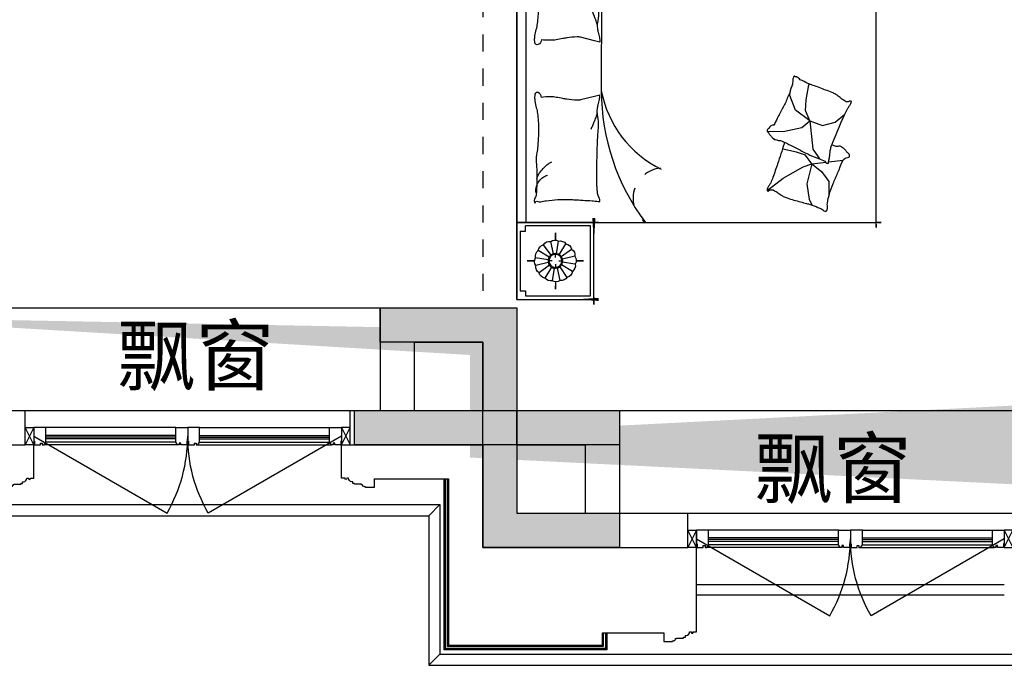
# Model space of a CAD drawing. Header units: millimetres. Extents: x 296296 to 297283, y 219875 to 220035.
# Tile 154 of 256: x 296889.62 to 296895.37, y 220007.46 to 220011.24. Entities that reach past the tile are written whole.
import ezdxf

# ---------------------------------------------------------------- set-up
doc = ezdxf.new("R2010")
doc.units = ezdxf.units.MM
for name, pattern in [('185洋房-中间套（报建版）-旧规$0$DASH', [0.35, 0.25, -0.1]), ('185洋房-中间套（报建版）-旧规$0$洋房户型$0$CONTINOUS', [0]), ('185洋房-中间套（报建版）-旧规$0$洋房户型$0$XU-140-SF-N1$0$DASH', [0.35, 0.25, -0.1])]:
    doc.linetypes.add(name, pattern=pattern)
doc.layers.add('面积-计容-住宅-1', color=1, linetype='Continuous', lineweight=0)
doc.styles.get("Standard").update_dxf_attribs({"font": 'arial.ttf'})

# ---------------------------------------------------------------- blocks, each defined once
blk = doc.blocks.new('wy53eu64i765i57i78i')
blk.add_hatch(color=253).paths.add_polyline_path([(986674.8542807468, 180258.4379158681), (986674.8542807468, 180058.4379158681), (985874.8542737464, 180058.4379158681), (985874.8543117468, 180658.4376923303), (985274.8551657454, 180658.4376923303), (985274.8551657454, 180858.4376923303), (986074.8543117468, 180858.4376993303), (986074.8543117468, 180258.4379158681)])
at = {"color": 253}
blk.add_lwpolyline([(986674.8542807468, 180258.4379158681), (986674.8542807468, 180058.4379158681), (985874.8542737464, 180058.4379158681), (985874.8543117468, 180658.4376923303), (985274.8551657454, 180658.4376923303), (985274.8551657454, 180858.4376923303), (986074.8543117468, 180858.4376993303), (986074.8543117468, 180258.4379158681), (986674.8542807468, 180258.4379158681)], close=True, dxfattribs=at)
blk = doc.blocks.new('sayea5yuteaytuytrauyt')
h = blk.add_hatch()
h.set_pattern_fill('钢筋混凝土', color=253, scale=100)
h.set_pattern_definition([(45, (0, 0), (-176.7766952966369, 176.7766952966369), []), (49.99999999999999, (0, 0), (717.2601826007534, -62.75213498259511), [75, -825]), (355, (0, 0), (-138.751333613, 752.1921337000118), [60, -660]), (100.4514, (59.77168, -5.22934), (578.5093817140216, 689.4395420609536), [63.74019000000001, -701.142112]), (46.1842, (0, 200), (1067.241048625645, -165.5190143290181), [112.5, -1237.5]), (96.63560000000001, (88.936745, 186.206693), (934.6627055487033, 974.1178709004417), [95.610288, -1051.713]), (351.1842, (0, 200), (934.6619451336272, 974.1186009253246), [90, -990]), (21, (100, 150), (596.9070521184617, -402.6188906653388), [75, -825]), (326.0000000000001, (100, 150), (243.3153319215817, 725.150045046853), [60, -660]), (71.4514, (149.742233, 116.448394), (840.22262858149, 322.5304967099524), [63.74019000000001, -701.142112]), (37.5, (0, 0), (12.15985531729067, 332.8938538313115), [0, -652, 0, -670, 0, -662.5]), (7.5, (0, 0), (263.0695374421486, 394.4117118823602), [0, -382, 0, -637, 0, -252.5]), (327.5, (-223, 0), (533.822436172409, -22.55487173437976), [0, -250, 0, -780, 0, -1035]), (317.5, (-323, 0), (583.1861693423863, 100.1049823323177), [0, -325, 0, -518, 0, -735])])
h.paths.add_polyline_path([(1007424.854593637, 89058.43775986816), (1007424.854593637, 87258.43856486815), (1007174.854593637, 87258.43856486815), (1007174.854593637, 89058.43775986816)])
h.paths.add_polyline_path([(1021574.855280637, 89058.43775986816), (1021574.855280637, 87258.43856486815), (1021324.855280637, 87258.43856486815), (1021324.855280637, 89058.43775986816)])
h.paths.add_polyline_path([(989374.8548266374, 89058.43775186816), (989374.8548266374, 87258.43815686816), (989124.8548266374, 87258.43815686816), (989124.8548266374, 89058.43775186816)])
h.paths.add_polyline_path([(1039624.855051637, 89058.43775186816), (1039624.855051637, 87258.43815686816), (1039374.855051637, 87258.43815686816), (1039374.855051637, 89058.43775186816)])
h.paths.add_polyline_path([(1014474.854936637, 87858.43815686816), (1014474.854936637, 84858.43816086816), (1014274.854936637, 84858.43816086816), (1014274.854936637, 87858.43815686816)])
h.paths.add_polyline_path([(1044574.854944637, 92958.43692786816), (1044574.854944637, 91158.43691286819), (1044374.854944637, 91158.43691286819), (1044374.854944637, 92758.43691286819), (1044074.854822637, 92758.43691286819), (1044074.854822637, 92958.43691286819)])
h.paths.add_polyline_path([(984374.8549336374, 92758.43691286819), (984374.8549336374, 91158.43691286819), (984174.8549336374, 91158.43691286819), (984174.8548116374, 92958.43691286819), (984674.8550556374, 92958.43691286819), (984674.8550556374, 92758.43691286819)])
h.paths.add_polyline_path([(1027974.850721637, 92758.43691286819), (1027974.850721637, 91258.40206186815), (1027774.850721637, 91258.40206186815), (1027774.850721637, 92958.43691286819), (1028324.850721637, 92958.43691286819), (1028324.850721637, 92758.43691286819)])
h.paths.add_polyline_path([(1000974.859155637, 92958.43691286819), (1000974.859155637, 91258.40206186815), (1000774.859155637, 91258.40206186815), (1000774.859155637, 92758.43691286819), (1000424.859155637, 92758.43691286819), (1000424.859155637, 92958.43691286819)])
h.paths.add_polyline_path([(1033174.859613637, 92958.43691286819), (1033174.859613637, 91258.40205786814), (1032974.859613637, 91258.40205786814), (1032974.859613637, 92758.43691286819), (1032624.859613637, 92758.43691286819), (1032624.859613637, 92958.43691286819)])
h.paths.add_polyline_path([(995774.8502636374, 92758.43691286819), (995774.8502636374, 91258.40205786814), (995574.8502636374, 91258.40205786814), (995574.8502636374, 92958.43691286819), (996124.8502636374, 92958.43691286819), (996124.8502636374, 92758.43691286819)])
h.paths.add_polyline_path([(1014874.854936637, 80258.43772586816), (1014874.854936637, 80058.43772586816), (1014274.854936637, 80058.43772586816), (1014274.854936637, 81858.43772586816), (1014474.854936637, 81858.43772586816), (1014474.854936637, 80258.43772586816)])
h.paths.add_polyline_path([(1046674.855165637, 92358.43775186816), (1046674.855165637, 90658.43777086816), (1046474.855165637, 90658.43777086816), (1046474.855165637, 92158.43775186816), (1046024.855051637, 92158.43775186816), (1046024.855051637, 92358.43775186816)])
h.paths.add_polyline_path([(982274.8547116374, 92158.43775186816), (982274.8547116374, 90658.43777086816), (982074.8547116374, 90658.43777086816), (982074.8547116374, 92358.43775186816), (982724.8548266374, 92358.43775186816), (982724.8548266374, 92158.43775186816)])
h.paths.add_polyline_path([(1042874.855566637, 80058.43772586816), (1042874.855604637, 79458.43791586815), (1042074.855596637, 79458.43791586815), (1042074.855596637, 79658.43791586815), (1042674.855566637, 79658.43791586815), (1042674.855528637, 80258.43772586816), (1043624.855539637, 80258.43772586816), (1043624.855539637, 80058.43772586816)])
h.paths.add_polyline_path([(1010674.855341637, 80058.43772586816), (1010674.855379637, 79458.43791586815), (1009874.855367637, 79458.43791586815), (1009874.855367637, 79658.43791586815), (1010474.855341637, 79658.43791586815), (1010474.855303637, 80258.43772586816), (1011424.855310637, 80258.43772586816), (1011424.855310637, 80058.43772586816)])
h.paths.add_polyline_path([(1018874.854505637, 79658.43791586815), (1018874.854505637, 79458.43791586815), (1018074.854498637, 79458.43791586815), (1018074.854536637, 80058.43772586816), (1017324.854563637, 80058.43772586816), (1017324.854563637, 80258.43772586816), (1018274.854536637, 80258.43773286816), (1018274.854536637, 79658.43791586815)])
h.paths.add_polyline_path([(986674.8542806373, 79658.43791586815), (986674.8542806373, 79458.43791586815), (985874.8542736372, 79458.43791586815), (985874.8543116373, 80058.43772586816), (985124.8543376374, 80058.43772586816), (985124.8543376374, 80258.43772586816), (986074.8543116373, 80258.43773286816), (986074.8543116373, 79658.43791586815)])
h.paths.add_polyline_path([(1016574.855280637, 92758.43691286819), (1016574.855280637, 91158.43691286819), (1016374.855280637, 91158.43691286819), (1016374.855280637, 92158.43775186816), (1016074.855051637, 92158.43775186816), (1016074.855051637, 92358.43775186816), (1016374.855280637, 92358.43775186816), (1016374.855280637, 92958.43691286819), (1016874.855280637, 92958.43691286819), (1016874.855280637, 92758.43691286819)])
h.paths.add_polyline_path([(1012374.854593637, 92158.43775186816), (1012374.854593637, 91158.43691286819), (1012174.854593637, 91158.43691286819), (1012174.854593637, 92758.43691286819), (1011874.854593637, 92758.43691286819), (1011874.854593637, 92958.43691286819), (1012374.854593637, 92958.43691286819), (1012374.854593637, 92358.43775186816), (1012674.854826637, 92358.43775186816), (1012674.854826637, 92158.43775186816)])
h.paths.add_polyline_path([(1031699.854631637, 87258.43614286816), (1031699.854631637, 86658.43778686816), (1029249.854215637, 86658.43778686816), (1029249.854215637, 87258.43614286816), (1029449.854215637, 87258.43614286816), (1029449.854215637, 86858.43778286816), (1031499.854631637, 86858.43778286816), (1031499.854631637, 87258.43614286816)])
h.paths.add_polyline_path([(999499.8556616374, 87258.43614286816), (999499.8556616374, 86658.43778686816), (997049.8552426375, 86658.43778686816), (997049.8552426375, 87258.43614286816), (997249.8552426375, 87258.43614286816), (997249.8552426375, 86858.43778286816), (999299.8556616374, 86858.43778286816), (999299.8556616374, 87258.43614286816)])
h.paths.add_polyline_path([(1029449.854215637, 89158.43772886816), (1029449.854215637, 88743.43829786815), (1029249.854215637, 88743.43829786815), (1029249.854215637, 89358.43772886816), (1031699.854631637, 89358.43772886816), (1031699.854631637, 88743.43913286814), (1031499.854631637, 88743.43913286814), (1031499.854631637, 89158.43772886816)])
h.paths.add_polyline_path([(999499.8556616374, 89358.43772886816), (999499.8556616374, 88743.43829786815), (999299.8556616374, 88743.43829786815), (999299.8556616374, 89158.43772886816), (997249.8552426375, 89158.43772886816), (997249.8552426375, 88743.43913286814), (997049.8552426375, 88743.43913286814), (997049.8552426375, 89358.43772886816)])
h.paths.add_polyline_path([(1026174.845110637, 92958.43691286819), (1026174.845110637, 90058.43717586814), (1025974.845110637, 90058.43717586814), (1025974.845110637, 92758.43691286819), (1025574.850809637, 92758.43691286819), (1025574.850809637, 92958.43691286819)])
h.paths.add_polyline_path([(1002774.864763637, 92758.43691286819), (1002774.864763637, 90058.43717586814), (1002574.864763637, 90058.43717586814), (1002574.864763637, 92958.43691286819), (1003174.859068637, 92958.43691286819), (1003174.859068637, 92758.43691286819)])
h.paths.add_polyline_path([(993974.8547306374, 92958.43691686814), (993974.8547306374, 90058.44779286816), (993774.8547306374, 90058.44779286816), (993774.8547306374, 92758.43691286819), (993374.8515306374, 92758.43691286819), (993374.8515306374, 92958.43691286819)])
h.paths.add_polyline_path([(1034974.855142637, 92758.43691286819), (1034974.855142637, 90058.44779286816), (1034774.855142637, 90058.44779286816), (1034774.855142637, 92958.43691686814), (1035374.858343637, 92958.43691286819), (1035374.858343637, 92758.43691286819)])
h.paths.add_polyline_path([(1046674.855165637, 83408.43776386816), (1046674.855165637, 80058.43772586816), (1046074.855165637, 80058.43772586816), (1046074.855165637, 80258.43772586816), (1046474.855165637, 80258.43772586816), (1046474.855165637, 83408.43776386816)])
h.paths.add_polyline_path([(982674.8547116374, 80258.43772586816), (982674.8547116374, 80058.43772586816), (982074.8547116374, 80058.43772586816), (982074.8547116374, 83408.43776386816), (982274.8547116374, 83408.43776386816), (982274.8547116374, 80258.43772586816)])
h.paths.add_polyline_path([(1001674.854280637, 89358.43772886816), (1001674.854280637, 86658.43778686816), (1001474.854280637, 86658.43778686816), (1001474.854280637, 89158.43772886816), (1000774.859155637, 89158.43772886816), (1000774.859155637, 89358.43772886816)])
h.paths.add_polyline_path([(1027274.855596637, 89158.43772886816), (1027274.855596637, 86658.43778686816), (1027074.855596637, 86658.43778686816), (1027074.855596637, 89358.43772886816), (1027974.850721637, 89358.43772886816), (1027974.850721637, 89158.43772886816)])
h.paths.add_polyline_path([(995074.8548266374, 89158.43772886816), (995074.8548266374, 86658.43778686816), (994874.8548266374, 86658.43778686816), (994874.8548266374, 89358.43772886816), (995774.8502636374, 89358.43772886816), (995774.8502636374, 89158.43772886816)])
h.paths.add_polyline_path([(1033874.855051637, 89358.43772886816), (1033874.855051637, 86658.43778686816), (1033674.855051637, 86658.43778686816), (1033674.855051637, 89158.43772886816), (1032974.859613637, 89158.43772886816), (1032974.859613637, 89358.43772886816)])
h.paths.add_polyline_path([(989374.8548266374, 92958.43691286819), (989374.8548266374, 92158.43691286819), (988974.8548266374, 92158.43691286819), (988974.8548266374, 92958.43691286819)])
h.paths.add_polyline_path([(1007574.854593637, 92958.43691286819), (1007574.854593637, 92158.43691286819), (1007174.854593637, 92158.43691286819), (1007174.854593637, 92958.43691286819)])
h.paths.add_polyline_path([(995074.8548266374, 79658.43738986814), (995074.8548266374, 79258.43738986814), (994374.8548266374, 79258.43738986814), (994374.8548266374, 79658.43738986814)])
h.paths.add_polyline_path([(1002174.854280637, 79658.43738986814), (1002174.854280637, 79258.43738986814), (1001474.854280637, 79258.43738986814), (1001474.854280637, 79658.43738986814)])
h.paths.add_polyline_path([(1027274.855596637, 79658.43738986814), (1027274.855596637, 79258.43738986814), (1026574.855596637, 79258.43738986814), (1026574.855596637, 79658.43738986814)])
h.paths.add_polyline_path([(1034374.855051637, 79658.43738986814), (1034374.855051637, 79258.43738986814), (1033674.855051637, 79258.43738986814), (1033674.855051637, 79658.43738986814)])
h.paths.add_polyline_path([(1039774.855051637, 92958.43691286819), (1039774.855051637, 92158.43691286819), (1039374.855051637, 92158.43691286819), (1039374.855051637, 92958.43691286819)])
h.paths.add_polyline_path([(1021574.855280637, 92958.43691286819), (1021574.855280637, 92158.43691286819), (1021174.855280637, 92158.43691286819), (1021174.855280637, 92958.43691286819)])
at = {"color": 253}
blk.add_lwpolyline([(1018874.854505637, 79658.43791586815), (1018874.854505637, 79458.43791586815), (1018074.854498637, 79458.43791586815), (1018074.854536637, 80058.43772586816), (1017324.854563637, 80058.43772586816), (1017324.854563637, 80258.43772586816), (1018274.854536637, 80258.43773286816), (1018274.854536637, 79658.43791586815), (1018874.854505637, 79658.43791586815)], close=True, dxfattribs=at)
blk = doc.blocks.new('4uyh5uj6kj67j75rykjtuk7tsik76ykj')
at = {"color": 253}
for p in [(840936.4123806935, 422412.5236090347), (844662.5614679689, 421752.7560701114)]:
    blk.add_text('飘窗', height=337.5886524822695, dxfattribs=at).set_placement(p)
blk = doc.blocks.new('185洋房-中间套（报建版）-旧规$0$洋房户型$0$11A$C643C1FD2')
at = {"color": 253}
for points in [[(28.00162752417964, 342.6770962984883, -0.2633679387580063), (0.0515171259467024, 361.4657623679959, -0.494818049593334), (9.22300753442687, 380.2089987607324, -0.049224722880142), (26.89366485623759, 381.9528907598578, -0.0368308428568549), (50.53589313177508, 380.2089987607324, -0.0318926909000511), (88.513958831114, 372.0737317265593, 0.0357819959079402), (122.4282498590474, 365.0841070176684, 0.0329412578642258), (212.0899194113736, 359.1705537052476, 0.0265644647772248), (323.3170857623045, 365.0841070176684, 0.0179054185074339), (360.8313586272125, 370.4487565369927, -0.0333974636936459), (381.0393698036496, 372.7026747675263, -0.0320396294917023), (418.1219118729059, 371.9701745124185, 0.018441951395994), (482.4437609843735, 368.9494421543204, 0.0108372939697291), (547.20722402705, 369.7023622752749, 0.0146238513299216), (595.1154809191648, 372.7026747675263, 0.1112493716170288), (617.6622878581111, 380.009099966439, -0.1537083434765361), (634.5505437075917, 383.9622313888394, -0.0764444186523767), (641.9869964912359, 382.2391803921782, -0.215512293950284), (643.9398537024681, 380.2089987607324, -0.5858582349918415), (641.2773915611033, 377.1638927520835, 0.3634893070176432), (636.428366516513, 374.5792910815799, 0.1917162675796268), (636.3710470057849, 363.0441536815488, -0.1296753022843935), (638.3061893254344, 346.4303289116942, -0.0173502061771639), (635.3064320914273, 329.6262630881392, 0.0193256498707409), (632.6727208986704, 314.5282753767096, 0.0188175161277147), (626.0583722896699, 246.1461785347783, 0.0218280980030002), (625.1612337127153, 186.9199199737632, 0.0062041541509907), (626.5468691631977, 153.0692459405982, 0.0019630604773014), (632.6727208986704, 46.17539165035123, 0.0283408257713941), (636.9498540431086, 10.04676229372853, -0.1170135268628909), (636.428366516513, 1.137023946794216, -0.3660599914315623), (634.9992988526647, 0.2057491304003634, -0.0397304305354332), (621.4055880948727, 3.013640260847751, -0.0483088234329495), (607.6671159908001, 8.49546699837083, 0.0629807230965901), (596.9933037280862, 12.39658056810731, 0.0405796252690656), (573.5959727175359, 15.7771522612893, 0.0143450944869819), (506.85604535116, 18.02642949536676, 0.0054844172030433), (381.4113608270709, 17.27782013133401, 0.0071527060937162), (285.2684470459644, 14.27319686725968, 0.0087615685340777), (242.7241944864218, 11.586396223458, -0.0081531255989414), (197.0090114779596, 8.643489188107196, -0.062510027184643), (139.879690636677, 13.04411358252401, 0.078669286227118), (94.29284231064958, 15.08410701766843, 0.0478250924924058), (71.93141105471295, 10.36764307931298, -0.0344939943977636), (41.1465831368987, 3.013640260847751, -0.0235713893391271), (15.81139786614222, -8.1299222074e-06, -0.5102284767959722), (14.85667191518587, 1.137023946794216), (22.36815910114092, 31.16260241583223), (43.02460189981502, 113.7327313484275, 0.0730409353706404), (44.97563112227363, 133.3135636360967, 0.0233051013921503), (39.26876032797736, 194.4262439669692, 0.0182988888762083), (35.19884174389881, 217.2706755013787, -0.0109698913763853), (27.85368260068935, 255.2657693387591, -0.0422811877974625), (24.94686314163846, 289.579173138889, -0.0272005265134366), (27.85368260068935, 342.9727865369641)], [(501.8616993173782, 368.8804882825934, 0.0278421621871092), (478.0799251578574, 358.2673156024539, 0.0486850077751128), (465.5431597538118, 350.1835615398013, 0.0236664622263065), (437.6198862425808, 325.8245057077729, 0.0312234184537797), (418.5966097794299, 305.1453350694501, 0.0468009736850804), (413.4886008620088, 297.4792006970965, 0.023190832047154), (405.4516541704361, 280.7496055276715)], [(583.8483481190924, 374.5792910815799, 0.0881531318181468), (549.3185234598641, 371.0355364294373, 0.0881531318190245), (518.1231781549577, 355.8132692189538, 0.0775471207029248), (496.4769416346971, 334.2011149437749, 0.077547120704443), (482.4437609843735, 307.0218101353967)], [(118.3913605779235, 15.79728258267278, 0.0097294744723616), (145.6801728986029, 24.82911724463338, 0.009729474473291), (172.5969230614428, 34.91583502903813, 0.0079705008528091), (194.3418602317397, 43.95450188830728, 0.0079705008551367), (215.7876314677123, 53.68171564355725)]]:
    blk.add_lwpolyline(points, format="xyb", dxfattribs=at)
blk = doc.blocks.new('185洋房-中间套（报建版）-旧规$0$洋房户型$0$11A$C5A527934')
at = {"color": 253}
for p, q in [((122.7863028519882, 492.3297854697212), (194.0422210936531, 398.7701386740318)), ((469.082148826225, 493.1734273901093), (467.2889541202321, 399.6312042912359)), ((194.0422210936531, 398.7701386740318), (261.6452530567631, 281.4336128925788)), ((347.0384173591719, 320.5457457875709), (364.8287260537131, 400.5479455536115)), ((467.2889541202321, 399.6312042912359), (490.5114477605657, 289.7861020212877)), ((592.6898554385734, 326.9167924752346), (677.8384109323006, 360.9532905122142)), ((677.8384109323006, 360.9532905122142), (699.5126560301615, 357.8590980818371)), ((329.248285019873, 268.9888375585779), (347.0384173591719, 320.5457457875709)), ((490.5114477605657, 289.7861020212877), (530.7634408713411, 243.3727071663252)), ((530.7634408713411, 243.3727071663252), (592.6898554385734, 326.9167924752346)), ((69.51041293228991, 247.6549006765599), (37.09750266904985, 229.6184736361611)), ((162.0198065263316, 260.0996760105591), (69.51041293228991, 247.6549006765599)), ((277.656460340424, 231.6545115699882), (162.0198065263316, 260.0996760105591)), ((277.656460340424, 231.6545115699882), (233.1808649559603, 174.7640555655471)), ((261.6452530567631, 281.4336128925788), (277.656460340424, 231.6545115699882)), ((277.656460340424, 231.6545115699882), (329.248285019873, 268.9888375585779)), ((277.656460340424, 231.6545115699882), (288.2512753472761, 146.9533973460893)), ((530.7634408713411, 243.3727071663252), (363.562474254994, 226.3543945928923)), ((530.7634408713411, 243.3727071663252), (502.8965543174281, 169.1111991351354)), ((530.7634408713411, 243.3727071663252), (591.1416068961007, 268.1265008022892)), ((591.1416068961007, 268.1265008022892), (653.0678451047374, 265.0323083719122)), ((653.0678451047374, 265.0323083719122), (741.3128976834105, 249.5610920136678)), ((741.3128976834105, 249.5610920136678), (744.2826452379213, 243.7632998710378)), ((233.1808649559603, 174.7640555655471), (174.4729873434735, 132.0963089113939)), ((318.6659118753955, 193.8651198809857), (307.8287011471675, 186.1295117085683)), ((363.562474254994, 226.3543945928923), (318.6659118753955, 193.8651198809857)), ((174.4729873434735, 132.0963089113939), (90.85874809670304, 132.0963089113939)), ((289.9070901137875, 133.7158508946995), (300.5571840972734, 48.57280439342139)), ((502.8965543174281, 169.1111991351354), (521.4744786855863, 94.8498182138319)), ((521.4744786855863, 94.8498182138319), (569.7114051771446, 38.53747242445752))]:
    blk.add_line(p, q, dxfattribs=at)
blk.add_lwpolyline([(405.0356356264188, 391.5003112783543, -0.0256263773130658), (394.5934741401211, 394.0405346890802, -0.0108003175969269), (278.209239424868, 431.5106167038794, -0.0045599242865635), (199.4338971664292, 459.5707737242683, -0.0112502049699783), (167.8769151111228, 471.9491266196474, -0.0693939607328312), (150.9364112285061, 481.9861399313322, 0.0797562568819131), (135.9971100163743, 490.4264496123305, 0.1063994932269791), (122.7863028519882, 492.3297854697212, 0.3286420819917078), (119.1773717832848, 489.2655320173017, 0.2995467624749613), (121.3153486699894, 483.4137400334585, -0.1899166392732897), (126.2542959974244, 475.4833428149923, -0.0335175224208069), (127.3176843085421, 466.2475801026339, -0.0756271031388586), (126.8906863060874, 462.1304654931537, -0.0534886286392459), (124.2209201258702, 455.063051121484, -0.0178378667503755), (113.3135905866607, 435.2732662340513, -0.0383935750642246), (97.84424402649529, 413.4275901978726, 0.0595290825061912), (88.45066338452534, 398.9000875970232, 0.0359425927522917), (78.95537845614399, 375.3470172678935, 0.011245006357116), (55.85925023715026, 297.6302435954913, 0.0062027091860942), (46.61283075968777, 262.009805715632, -0.010783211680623), (41.10622010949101, 241.5682398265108, -0.0194848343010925), (37.09750266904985, 229.6184736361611, -0.0050616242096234), (19.43351800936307, 184.4461909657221, -0.1013919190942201), (4.367418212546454, 161.6979340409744, 0.2237680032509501), (2.24386440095e-05, 149.6127858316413, 0.2555795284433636), (2.805489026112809, 145.4583129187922, 0.0815627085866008), (16.92475666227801, 140.8788286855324, 0.0718052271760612), (32.32184490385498, 140.7632261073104, -0.0699853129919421), (48.11559286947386, 140.7018463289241, -0.0354599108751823), (101.6783004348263, 129.0320565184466, -0.0294323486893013), (163.8247328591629, 106.7504570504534, -0.0015539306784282), (193.8273851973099, 93.84524431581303, 0.0015200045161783), (224.4987916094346, 80.64991030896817, 0.004735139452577), (256.237719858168, 67.46336765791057, -0.0038204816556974), (295.604757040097, 51.19196171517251, -0.2960011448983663), (315.3198151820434, 22.10359100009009, 0.6497743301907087), (334.6137799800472, 13.98520612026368, 0.0231899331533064), (338.6621444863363, 18.15789371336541, -0.0288000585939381), (341.960333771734, 21.48196777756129, -0.0057266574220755), (347.8876233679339, 26.68343014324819, 0.0043580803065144), (355.6948428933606, 33.49688085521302, 0.0275279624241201), (370.9950301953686, 48.67188713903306, 0.0462141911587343), (378.6929041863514, 58.96571177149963, 0.194121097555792), (381.2113511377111, 73.97301234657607, -0.1337189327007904), (382.2652226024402, 95.61669339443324, -0.0057790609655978), (388.9653815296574, 115.431317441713, -0.0088817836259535)], format="xyb", dxfattribs=at)
blk.add_lwpolyline([(770.2698468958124, 299.0561550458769, 0.1013919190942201), (787.0352203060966, 320.5827156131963, -0.2237680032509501), (792.3160632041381, 332.2975630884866, -0.2555795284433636), (789.8372789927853, 336.6548462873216, -0.0815627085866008), (776.1105519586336, 342.3030636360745, -0.0718052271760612), (760.7676185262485, 343.5984725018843, 0.0699853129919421), (745.0250362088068, 344.8702209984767, 0.0354599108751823), (692.5143547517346, 360.6111221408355, 0.0294323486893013), (632.2585668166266, 387.5905357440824, 0.0015539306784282), (603.3333250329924, 402.757409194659, -0.0015200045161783), (573.7635334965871, 418.2648087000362, -0.004735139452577), (543.1286866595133, 433.8452654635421, 0.0038204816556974), (505.1246174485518, 453.0861851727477, 0.2960011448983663), (487.6971029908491, 483.6000929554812, 0.265444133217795), (469.082148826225, 493.1734273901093, -0.0231899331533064), (464.7258680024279, 489.3233112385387, 0.0288000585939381), (461.1825995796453, 486.2618132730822, 0.0057266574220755), (454.8740680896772, 481.5299634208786, -0.0043580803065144), (446.5675822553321, 475.3349589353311, -0.0275279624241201), (430.149279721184, 461.3773126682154, -0.0462141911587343), (421.6850562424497, 451.7037915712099, -0.194121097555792), (418.0237477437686, 436.9336708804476, 0.1337189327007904), (415.3140452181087, 415.4344363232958, 0.0115049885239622), (398.5551213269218, 377.3189803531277, 0.0088817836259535), (374.8533441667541, 328.8747350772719, 0.0124257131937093), (341.4359616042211, 267.358714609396, -0.0336123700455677), (330.0450882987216, 244.0923795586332), (309.3242681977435, 193.4073047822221), (293.3396342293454, 154.3073867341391, 0.2243410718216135), (280.2644931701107, 142.336453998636, -0.7227715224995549), (280.1118582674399, 134.362428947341, -0.1035130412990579), (283.475598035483, 133.9159818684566, 0.0534647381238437), (289.9907356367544, 133.7042395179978, 0.0301092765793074), (310.7412826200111, 129.5083340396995, -0.0314364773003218), (330.6279829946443, 125.5419687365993, -0.0532399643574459), (344.2355694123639, 125.1658530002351, 0.0551795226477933), (357.3661006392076, 124.7520930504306, 0.0562710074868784), (380.1486569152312, 118.8334074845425, 0.0108003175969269), (493.3185365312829, 72.55300682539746, 0.0045599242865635), (569.7114051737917, 38.53747242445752, 0.0112502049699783), (600.2267866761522, 23.7767736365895, 0.0693939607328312), (616.3481453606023, 12.47084147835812, -0.0797562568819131), (630.5965715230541, 2.91030277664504, -0.1063994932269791), (643.622630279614, -7.6228861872e-06, -0.3286420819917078), (647.45581179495, 2.778616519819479, -0.2995467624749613), (645.7726487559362, 8.777064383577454, 0.1899166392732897), (641.4560746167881, 17.06268979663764, 0.0335175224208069), (641.103711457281, 26.35278924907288, 0.0756271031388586), (641.8450193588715, 30.42506412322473, 0.0534886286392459), (645.0486305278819, 37.26705745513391, 0.0178378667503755), (657.4407085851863, 56.16260785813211, 0.0383935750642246), (674.5389620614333, 76.75833489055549, -0.0595290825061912), (685.0184041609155, 90.52310813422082, -0.0359425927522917), (696.2910374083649, 113.2791029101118, -0.011245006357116), (725.2760093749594, 188.9969967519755, -0.0062027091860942), (737.2254412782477, 223.8039349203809, 0.010783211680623), (744.2826452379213, 243.7632998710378, 0.0194848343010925), (749.1954882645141, 255.370655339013, 0.0050616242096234)], format="xyb", close=True, dxfattribs=at)
blk = doc.blocks.new('185洋房-中间套（报建版）-旧规$0$洋房户型$0$11cdx床头灯2.0')
at = {"color": 253}
for p, q in [((-6.675826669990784, 42.33230819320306), (-18.26673075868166, 115.8317782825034)), ((0, 121.9930754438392), (0, 164.8358911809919)), ((-34.65398450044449, 25.21293987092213), (-94.82196508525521, 68.98890669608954)), ((-22.36753262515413, 36.55522483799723), (-61.20316116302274, 100.0242339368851)), ((10.03221337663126, 41.66468136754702), (27.45064381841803, 114.0049844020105)), ((25.21293987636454, 34.65398449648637), (68.98890671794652, 94.82196510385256)), ((36.55522483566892, 22.36753262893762), (100.0242339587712, 61.20316118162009)), ((-121.9930754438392, 0), (-164.8358911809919, 0)), ((-41.66468137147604, 10.0322133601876), (-114.0049843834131, 27.45064379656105)), ((-19.46074865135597, 0), (-38.24746614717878, 0)), ((0, 19.46074865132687), (0, 38.24746614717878)), ((19.46074865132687, 0), (38.24746614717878, 0)), ((42.33230819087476, 6.675826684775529), (115.8317783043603, 18.26673077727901)), ((121.9930754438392, 0), (164.8358911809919, 0)), ((-42.33230818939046, -6.675826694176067), (-115.831778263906, -18.26673078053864)), ((-36.55522482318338, -22.36753264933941), (-100.0242339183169, -61.20316118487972)), ((-25.21293984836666, -34.65398451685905), (-68.9889066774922, -94.82196510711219)), ((-27.26200928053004, -114.0502396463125), (-9.963274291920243, -41.68122052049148)), ((0, -19.46074865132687), (0, -38.24746614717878)), ((18.72336690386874, -113.8760766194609), (6.952890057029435, -42.28768495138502)), ((62.58618011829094, -99.16473352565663), (22.87297582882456, -36.24110863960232)), ((34.65398451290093, -25.21293985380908), (96.00410843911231, -67.33413310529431)), ((41.66468137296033, -10.03221335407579), (114.3802456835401, -25.8424789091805)), ((0, -121.9930754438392), (0, -164.8358911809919))]:
    blk.add_line(p, q, dxfattribs=at)
for points in [[(0, 164.8358911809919), (0, 121.9930754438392)], [(-164.8358911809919, 0), (-121.9930754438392, 0)], [(164.8358911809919, 0), (122.0982539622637, -1.711093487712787)], [(0, -164.8358911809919), (0, -121.9930754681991)]]:
    blk.add_lwpolyline(points, dxfattribs=at)
for radius in [42.85546614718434, 38.24746614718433]:
    blk.add_circle((0, 0), radius, dxfattribs=at)
for centre, start, end in [((-28.32740078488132, 77.05201628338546), 75.48094052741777, 145.0444984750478), ((3.315424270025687, 82.02720775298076), 52.98094052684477, 122.5444984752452), ((-74.51450040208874, 34.45350601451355), 120.4809405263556, 190.0444984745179), ((-55.65763585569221, 60.34635381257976), 97.98094052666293, 167.5444984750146), ((34.45350603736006, 74.51450042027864), 30.48094052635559, 100.0444984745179), ((60.34635383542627, 55.6576358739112), 7.980940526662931, 77.54449847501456), ((77.05201630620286, 28.32740080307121), 345.4809405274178, 55.04449847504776), ((-82.02720773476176, 3.315424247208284), 142.9809405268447, 212.5444984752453), ((82.02720777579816, -3.315424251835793), 322.9809405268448, 32.54449847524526), ((-77.05201626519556, -28.32740080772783), 165.4809405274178, 235.0444984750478), ((74.51450044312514, -34.45350601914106), 300.4809405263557, 10.04449847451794), ((-60.34635379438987, -55.65763587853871), 187.9809405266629, 257.5444984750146), ((-34.45350599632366, -74.51450042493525), 210.4809405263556, 280.044498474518), ((-3.31542422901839, -82.02720775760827), 232.9809405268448, 302.5444984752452), ((28.32740082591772, -77.05201628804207), 255.4809405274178, 325.0444984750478), ((55.65763589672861, -60.34635381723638), 277.9809405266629, 347.5444984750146)]:
    blk.add_arc(centre, 40.1031497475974, start, end, dxfattribs=at)
blk = doc.blocks.new('*U1156')
at = {"color": 253}
for p, q in [((-900, 0), (-1350, 0)), ((-1350, 0), (-1350, -450)), ((-1350, 0), (1400, 0)), ((900, 0), (-900, 0)), ((-900, 0), (-900, -2100)), ((-900, -450), (-900, 0)), ((900, -2100), (900, 0)), ((900, -450), (900, 0)), ((900, 0), (1400, 0)), ((1400, 0), (1400, -450)), ((-1330, -50), (-1330, -430)), ((-920, -430), (-920, -50)), ((900, -52.37141133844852), (-900, -52.37141133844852)), ((920, -430), (920, -50)), ((1380, -50), (1380, -430)), ((-1350, -450), (-900, -450)), ((-1330, -430), (-920, -430)), ((1400, -450), (900, -450)), ((1380, -430), (920, -430)), ((-900, -2100), (900, -2100))]:
    blk.add_line(p, q, dxfattribs=at)
at = {"color": 253, "linetype": '185洋房-中间套（报建版）-旧规$0$洋房户型$0$CONTINOUS', "ltscale": 2.5}
blk.add_line((900, -494.0539780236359), (-129.6384496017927, -493.6936342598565), dxfattribs=at)
at = {"color": 253}
for points in [[(-1300, -20), (-1300, -50), (-1330, -50)], [(-950, -20), (-1300, -20)], [(-950, -20), (-950, -50), (-920, -50)], [(950, -20), (950, -50), (920, -50)], [(950, -20), (1350, -20)], [(1350, -20), (1350, -50), (1380, -50)]]:
    blk.add_lwpolyline(points, dxfattribs=at)
for points in [[(-1350, -332.5829230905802, 0, 18, 0), (-1350, -478.5486145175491, 10, 10, 0)], [(-900, -349.7433749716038, 0, 10, 0), (-900, -477.732901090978, 10, 10, 0)], [(900, -349.7433749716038, 0, 10, 0), (900, -477.732901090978, 10, 10, 0)], [(1400, -332.5829230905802, 0, 18, 0), (1400, -478.5486145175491, 10, 10, 0)], [(-1380.642982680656, -450, 10, 0, 0), (-1202.928873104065, -450, 10, 10, 0)], [(-873.3039343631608, -450, 18, 0, 0), (-1032.485541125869, -450, 10, 10, 0)], [(873.3039343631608, -450, 18, 0, 0), (1032.485541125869, -450, 10, 10, 0)], [(1430.642982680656, -450, 10, 0, 0), (1252.928873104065, -450, 10, 10, 0)], [(668.4798599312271, -1858.974266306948, 10, 0, 0.3742418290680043), (834.35406832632, -1895.367973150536, 10, 10, -2.215859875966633)], [(686.134763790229, -1863.698682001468, 10, 0, -0.1770186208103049), (693.2691898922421, -1995.667389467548, 10, 10, 2.215859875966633)], [(900, -1958.516598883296, 0, 10, 0), (900, -2130, 10, 10, 0)], [(-900, -2005.373558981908, 0, 10, 0), (-900, -2130, 10, 10, 0)], [(-658.2516379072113, -2100, 0, 10, 0), (-930, -2100, 10, 10, 0)], [(775.3735589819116, -2100, 0, 10, 0), (930, -2100, 10, 10, 0)]]:
    blk.add_lwpolyline(points, format="xyseb", dxfattribs=at)
at = {"color": 253, "linetype": '185洋房-中间套（报建版）-旧规$0$洋房户型$0$CONTINOUS', "ltscale": 2.5}
for centre, radius, start, end in [((-128.8583196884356, -1775.735626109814), 1282.042229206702, 90.03486480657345, 126.977026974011), ((-10.6178487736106, -1124.520932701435), 641.9571511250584, 100.6846126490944, 154.0789214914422), ((515.9483600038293, -1720.672995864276), 391.6461517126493, 284.3565564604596, 348.6982700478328), ((773.9434106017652, -1781.829325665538), 129.6719098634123, 228.5450077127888, 346.4386693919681), ((519.1637179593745, -1944.946974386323), 181.3429785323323, 301.1833281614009, 22.206194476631)]:
    blk.add_arc(centre, radius, start, end, dxfattribs=at)
at = {"color": 253, "linetype": '185洋房-中间套（报建版）-旧规$0$洋房户型$0$XU-140-SF-N1$0$DASH', "ltscale": 2.5}
blk.add_arc((-757.918790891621, -855.2302890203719), 175.8930122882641, 5.188406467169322, 143.8786841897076, dxfattribs=at)
at = {"color": 253, "xscale": -1}
for name, p in [('185洋房-中间套（报建版）-旧规$0$洋房户型$0$11cdx床头灯2.0', (-1125, -225)), ('185洋房-中间套（报建版）-旧规$0$洋房户型$0$11A$C643C1FD2', (-140.3062636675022, -485.6770544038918))]:
    blk.add_blockref(name, p, dxfattribs=at)
at = {"color": 253}
for name, p in [('185洋房-中间套（报建版）-旧规$0$洋房户型$0$11A$C643C1FD2', (140.3062636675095, -485.6770544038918)), ('185洋房-中间套（报建版）-旧规$0$洋房户型$0$11cdx床头灯2.0', (1150, -225)), ('185洋房-中间套（报建版）-旧规$0$洋房户型$0$11A$C5A527934', (-835.6395401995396, -1956.163217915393))]:
    blk.add_blockref(name, p, dxfattribs=at)
blk = doc.blocks.new('185洋房-中间套（报建版）-旧规')
at = {"color": 253, "linetype": '185洋房-中间套（报建版）-旧规$0$DASH'}
for p, q in [((28499.99993213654, 6099.999979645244), (28499.99993213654, 1300.000000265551)), ((28299.99993213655, 5899.999979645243), (28299.99993213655, 1200.000000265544))]:
    blk.add_line(p, q, dxfattribs=at)
at = {"color": 253, "linetype": 'Continuous'}
for p, q in [((29099.9999414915, 1300.000000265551), (28499.99993213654, 1300.000000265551)), ((29099.9999414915, 1300.000000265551), (29099.9999414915, 700.0000002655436)), ((28299.99993213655, 1200.000000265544), (28299.99993213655, 700.0000002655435)), ((28899.9999414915, 1100.000000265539), (28499.99993213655, 1100.000000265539)), ((28499.99993213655, 1100.000000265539), (28499.99993213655, 700.0000002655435)), ((28899.9999414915, 1100.000000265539), (28899.9999414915, 700.0000002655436)), ((28299.99994149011, 700.0000002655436), (27699.99994148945, 700.0000002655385)), ((27699.99994148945, 700.0000002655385), (27699.99994148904, 100.0000002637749)), ((28499.99993213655, 700.0000002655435), (28299.99993213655, 700.0000002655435)), ((28299.99994149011, 500.0000002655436), (28299.99994149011, 700.0000002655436)), ((29099.9999414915, 700.0000002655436), (28899.9999414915, 700.0000002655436)), ((28299.99994149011, 500.0000002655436), (27899.99994148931, 500.0000002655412)), ((27899.99994148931, 500.0000002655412), (27899.99994148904, 100.0000002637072)), ((27899.99994148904, 100.0000002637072), (27699.99994148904, 100.0000002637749))]:
    blk.add_line(p, q, dxfattribs=at)
at = {"color": 253}
for points in [[(31699.9999414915, 1300.000000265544), (29099.9999414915, 1300.000000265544)], [(27699.99994148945, 700.000000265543), (25399.99994148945, 700.000000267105)]]:
    blk.add_lwpolyline(points, dxfattribs=at)
at = {"color": 253, "xscale": -1, "rotation": 270}
blk.add_blockref('*U1156', (28299.99993213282, 2699.999979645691), dxfattribs=at)
blk = doc.blocks.new('*U1437')
at = {"color": 253}
for points in [[(7970.00000050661, 814.9999839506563), (7970.00000050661, 899.9999839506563), (7900.00000050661, 899.9999839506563), (7900.00000050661, 819.9999839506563), (7905.00000050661, 819.9999839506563), (7905.00000050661, 799.9999839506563), (7940.00000050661, 799.9999839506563), (7940.00000050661, 809.9999839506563), (7950.00000050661, 809.9999839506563), (7950.00000050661, 799.9999839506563), (7960.00000050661, 799.9999839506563)], [(8730.00000050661, 814.9999839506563), (8730.00000050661, 899.9999839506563), (8800.00000050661, 899.9999839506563), (8800.00000050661, 819.9999839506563), (8795.00000050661, 819.9999839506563), (8795.00000050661, 799.9999839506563), (8760.00000050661, 799.9999839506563), (8760.00000050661, 809.9999839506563), (8750.00000050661, 809.9999839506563), (8750.00000050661, 799.9999839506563), (8740.00000050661, 799.9999839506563)]]:
    blk.add_lwpolyline(points, close=True, dxfattribs=at)
for points in [[(7970.00000050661, 899.9999839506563), (8730.00000050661, 899.9999839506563)], [(7970.00000050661, 854.9999839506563), (8730.00000050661, 854.9999839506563)], [(7970.00000050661, 844.9999839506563), (8730.00000050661, 844.9999839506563)], [(7970.00000050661, 834.9999839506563), (8730.00000050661, 834.9999839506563)], [(7970.00000050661, 814.9999839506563), (8730.00000050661, 814.9999839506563)], [(7960.00000050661, 799.9999839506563), (8740.00000050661, 799.9999839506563)]]:
    blk.add_lwpolyline(points, dxfattribs=at)
blk = doc.blocks.new('185洋房外包（7F）-中间-报建版$0$seyesryhertyheryetrye')
at = {"color": 253}
blk.add_lwpolyline([(22072.70269624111, 23949.57976469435), (22022.70269624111, 23949.57976469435), (22022.70269624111, 23849.57976469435), (22072.70269624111, 23849.57976469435)], close=True, dxfattribs=at)
for points in [[(22022.70269624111, 23849.57976469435), (22072.70269624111, 23949.57976469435)], [(22022.70269624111, 23949.57976469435), (22072.70269732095, 23849.57976468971)]]:
    blk.add_lwpolyline(points, dxfattribs=at)
blk = doc.blocks.new('*U1444')
at = {"color": 253}
for points in [[(2264.888817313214, 434.260817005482), (2164.888808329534, 434.260817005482), (2164.888808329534, 1384.260817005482), (3164.88880749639, 1384.260817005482)], [(2264.888817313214, 439.260817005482), (2169.888808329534, 439.260817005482), (2169.888808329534, 1379.260817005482), (3164.88880749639, 1379.260817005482)], [(2264.888817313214, 441.760817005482), (2172.388808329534, 441.760817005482), (2172.388808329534, 1376.760817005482), (3164.88880749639, 1376.760817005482)], [(2264.888817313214, 454.260817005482), (2184.888808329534, 454.260817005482), (2184.888808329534, 1364.260817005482), (3164.88880749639, 1364.260817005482)], [(2264.888817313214, 459.260817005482), (2189.888808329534, 459.260817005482), (2189.888808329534, 1359.260817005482), (3164.88880749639, 1359.260817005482)]]:
    blk.add_lwpolyline(points, dxfattribs=at)
blk = doc.blocks.new('*U1448')
at = {"color": 253}
blk.add_lwpolyline([(0, 10), (0, -40), (50.00000000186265, -40), (50.00000000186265, -37), (57.00000000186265, -37), (57.00000000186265, -34.0000000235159), (60.00000000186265, -34.0000000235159, 0.4142135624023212), (67.00000000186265, -27.0000000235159), (67.00000000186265, -24.0000000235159), (74.00000000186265, -24.0000000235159), (74.00000000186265, -21.0000000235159), (115.0000009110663, -21.00000039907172), (115.0000008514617, -16.00000011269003), (125.000000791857, -15.99999999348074), (125.0000006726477, -6.000000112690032), (130.0000015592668, -6.000000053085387, 0.4039906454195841), (150.0000010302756, 14.99999982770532), (160.0000006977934, 14.99999974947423), (160.0000006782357, 12.49999989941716, 0.9999999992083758), (170.0000008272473, 12.49999985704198), (170.0000008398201, 14.99999980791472), (190.0000014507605, 14.99999980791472), (190.0000014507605, 609.9999998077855)], format="xyb", dxfattribs=at)
blk = doc.blocks.new('*U1451')
at = {"color": 253}
blk.add_lwpolyline([(0, 10), (0, -40), (50.00000000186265, -40), (50.00000000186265, -37), (57.00000000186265, -37), (57.00000000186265, -34.0000000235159), (60.00000000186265, -34.0000000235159, 0.4142135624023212), (67.00000000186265, -27.0000000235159), (67.00000000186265, -24.0000000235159), (74.00000000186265, -24.0000000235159), (74.00000000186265, -21.0000000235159), (115.0000009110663, -21.00000039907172), (115.0000008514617, -16.00000011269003), (125.000000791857, -15.99999999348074), (125.0000006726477, -6.000000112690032), (130.0000015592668, -6.000000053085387, 0.4039906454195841), (150.0000010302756, 14.99999982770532), (160.0000006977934, 14.99999974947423), (160.0000006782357, 12.49999989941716, 0.9999999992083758), (170.0000008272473, 12.49999985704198), (170.0000008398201, 14.99999980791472), (190.0000014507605, 14.99999980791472), (190.0000014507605, 210.0000111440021)], format="xyb", dxfattribs=at)
blk = doc.blocks.new('185洋房外包（7F）-中间-报建版')
at = {"color": 253, "linetype": 'Continuous'}
for p, q in [((25082.36407352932, 11149.57977557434), (24107.3640735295, 11149.57977557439)), ((24107.3640735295, 11149.57977557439), (24107.36407352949, 10549.57977557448)), ((25082.3640735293, 10949.57977557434), (25082.36407352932, 11149.57977557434)), ((27907.36407352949, 11149.57977557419), (26982.36407352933, 11149.57977557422)), ((26982.36407352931, 10949.57977557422), (26982.36407352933, 11149.57977557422)), ((25082.3640735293, 10949.57977557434), (24307.36407352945, 10949.57977557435)), ((24307.36407352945, 10949.57977557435), (24307.36407352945, 10349.57977557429)), ((28107.36407352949, 10949.57977557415), (26982.36407352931, 10949.57977557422)), ((24107.36407352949, 10549.57977557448), (23107.36407352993, 10549.57977557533)), ((23107.36407352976, 10349.57977557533), (23107.36407352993, 10549.57977557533)), ((24307.36407352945, 10349.57977557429), (23107.36407352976, 10349.57977557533))]:
    blk.add_line(p, q, dxfattribs=at)
at = {"color": 253}
for points in [[(26982.36407352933, 11149.57977557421), (25082.36407352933, 11149.57977557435)], [(24942.36406885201, 10749.57976400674), (24507.36406885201, 10749.57976404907), (24507.36406885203, 9774.579765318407), (23607.36407029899, 9774.579765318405), (23607.36407029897, 9849.579765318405), (23247.36407029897, 9849.579765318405)], [(28007.36406885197, 10599.57976531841), (24557.36406885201, 10599.57976531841), (24557.36406885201, 9724.57976532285), (15307.36407029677, 9724.579764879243), (15307.36407029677, 10049.5797648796)], [(24557.36406880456, 10599.57976486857), (24622.36406885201, 10534.57976486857)], [(23107.36407352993, 10549.57977557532), (21207.36407352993, 10549.57977557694)], [(28007.36406885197, 10534.57976531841), (24622.36406885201, 10534.57976531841), (24622.36406885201, 9659.579765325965), (15242.36407029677, 9659.579764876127), (15242.36407029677, 10049.5797648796)], [(21257.36422224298, 10129.57976512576), (23057.36406885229, 10129.57976512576)], [(21257.36422224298, 10069.57976512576), (23057.36406885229, 10069.57976512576)], [(24557.36406880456, 9724.579764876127), (24622.36406885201, 9659.579764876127)]]:
    blk.add_lwpolyline(points, dxfattribs=at)
for points in [[(25132.36407268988, 10999.57972240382), (25911.78693609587, 10549.57972240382, 0.1316524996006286), (26032.36407268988, 10999.57972952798)], [(26932.36407436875, 10999.57972240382), (26152.94121096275, 10549.57972240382, -0.1316524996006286), (26032.36407436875, 10999.57972952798)], [(21257.36407269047, 10399.57972240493), (22036.78693609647, 9949.579722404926, 0.1316524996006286), (22157.36407269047, 10399.57972952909)], [(23057.36407436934, 10399.57972240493), (22277.94121096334, 9949.579722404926, -0.1316524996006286), (22157.36407436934, 10399.57972952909)]]:
    blk.add_lwpolyline(points, format="xyb", dxfattribs=at)
at = {"color": 253, "xscale": -1}
for name, p in [('185洋房外包（7F）-中间-报建版$0$seyesryhertyheryetrye', (47155.06676977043, -12899.99998912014)), ('*U1437', (33932.36407403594, 10149.5797916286)), ('*U1451', (27122.36407029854, 10739.57976443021)), ('185洋房外包（7F）-中间-报建版$0$seyesryhertyheryetrye', (43280.06676977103, -13499.99998911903)), ('*U1437', (30057.36407403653, 9549.579791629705)), ('*U1448', (23247.364070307, 9839.579764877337))]:
    blk.add_blockref(name, p, dxfattribs=at)
at = {"color": 253}
for name, p in [('*U1437', (18132.36407302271, 10149.5797916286)), ('185洋房外包（7F）-中间-报建版$0$seyesryhertyheryetrye', (4909.661377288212, -12899.99998912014)), ('*U1451', (24942.36406739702, 10739.57976443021)), ('*U1437', (14257.3640730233, 9549.579791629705)), ('185洋房外包（7F）-中间-报建版$0$seyesryhertyheryetrye', (1034.661377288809, -13499.99998911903))]:
    blk.add_blockref(name, p, dxfattribs=at)
at = {"color": 253, "xscale": -1, "rotation": 270}
blk.add_blockref('*U1444', (23148.10325184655, 7584.690956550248), dxfattribs=at)

msp = doc.modelspace()

# ---------------------------------------------------------------- block references
at = {"xscale": 0.001, "yscale": 0.001, "zscale": 0.001}
for name, p in [('wy53eu64i765i57i78i', (295906.4483126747, 219828.6962110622)), ('sayea5yuteaytuytrauyt', (295874.2483126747, 219928.6962110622)), ('4uyh5uj6kj67j75rykjtuk7tsik76ykj', (296049.2483126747, 219586.6962110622))]:
    msp.add_blockref(name, p, dxfattribs=at)

# ---------------------------------------------------------------- next in the draw order: block references
at = {"xscale": -0.001, "yscale": 0.001, "zscale": 0.001}
msp.add_blockref('185洋房-中间套（报建版）-旧规', (296920.8231678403, 220008.2546487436), dxfattribs=at)

# ---------------------------------------------------------------- next in the draw order: linework, layer by layer
at = {"layer": '面积-计容-住宅-1', "const_width": 0.15}
msp.add_lwpolyline([(296900.4231608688, 220019.254649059), (296895.8231674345, 220019.2546486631), (296895.8231677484, 220020.3546486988), (296894.023167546, 220020.3546487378), (296894.0231677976, 220021.054648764), (296890.6231678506, 220021.0546486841), (296890.623167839, 220020.4546487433), (296888.6231676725, 220020.4546487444), (296888.623167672, 220014.1546487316), (296888.6231676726, 220014.1546487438), (296888.6231676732, 220009.3546487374), (296892.3231676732, 220009.3546487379), (296892.3231676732, 220008.7546487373), (296895.8231676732, 220008.7546487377), (296895.823167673, 220010.504648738), (296901.3231676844, 220010.5046487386), (296901.3231676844, 220010.5046487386), (296904.7231676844, 220010.504648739), (296904.7231676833, 220015.454648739), (296901.4231676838, 220015.4546487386), (296901.4231676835, 220017.9546487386), (296902.1231676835, 220017.9546487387), (296902.1231676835, 220018.954648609), (296900.4231608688, 220018.9546491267)], close=True, dxfattribs=at)

# ---------------------------------------------------------------- next in the draw order: block references
at = {"xscale": -0.001, "yscale": 0.001, "zscale": 0.001}
msp.add_blockref('185洋房外包（7F）-中间-报建版', (296916.6305319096, 219997.8050689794), dxfattribs=at)

doc.saveas('drawing.dxf')
